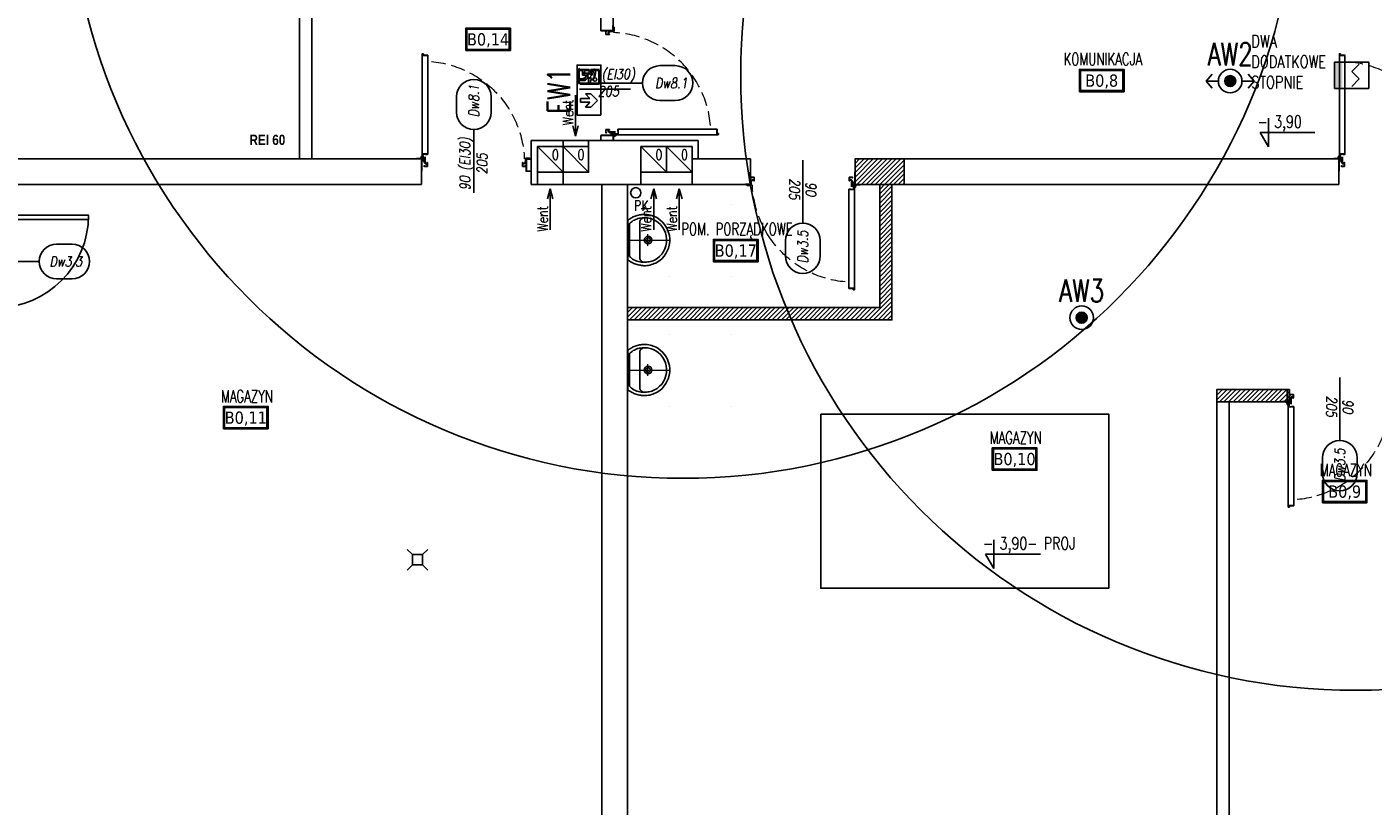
# Model space of a CAD drawing. Header units: millimetres. Extents: x 42924 to 92944, y -369470 to -179866.
# Tile 10 of 256: x 44876 to 46190, y -182211 to -181451. Entities that reach past the tile are written whole.
import ezdxf
from ezdxf.enums import TextEntityAlignment as Align

# ---------------------------------------------------------------- set-up
doc = ezdxf.new("R2010")
doc.units = ezdxf.units.MM
for name, pattern in [('CENTER', [0.6, 0.375, -0.075, 0.075, -0.075]), ('DOT', [6.35, 0, -6.35]), ('Hidden Line', [391.222223, 282.222223, -109])]:
    doc.linetypes.add(name, pattern=pattern)
doc.layers.get('0').update_dxf_attribs({"color": 8})
for name, color, linetype in [('! WYPOSAŻENIE', 8, 'Continuous'), ('!! 0_ Istn-sciany', 8, 'Continuous'), ('!! 0_ Istn-widok', 8, 'Continuous'), ('!! 0_ Opis', 8, 'Continuous'), ('!! 0_Istn-armatura', 8, 'Continuous'), ('!! 0_Istn-drzwi', 8, 'Continuous'), ('!! 0_Istn-went', 8, 'Continuous'), ('!! 0_opis pionów', 8, 'Continuous'), ('!! 0_Opis_pom', 123, 'Continuous'), ('!! 1_drzwi-linia', 8, 'Continuous'), ('!! 1_hatch projektowane ściany', 8, 'Continuous'), ('!! 1_PROJ Sciany', 8, 'Continuous'), ('!! 2_drzwi opis', 8, 'Continuous'), ('!! 2_wypos-sanitarne', 8, 'Continuous'), ('E1', 2, 'Continuous'), ('E_0', 4, 'Continuous'), ('E_AW', 1, 'Continuous'), ('E_SSP', 2, 'Continuous')]:
    doc.layers.add(name, color=color, linetype=linetype)
doc.layers.add('!! 0_ramki', color=8, linetype='Continuous', plot=False)
doc.layers.add('E_SAP_ZASIĘG', color=150, linetype='Continuous', plot=False)
doc.styles.add('50', font='ROMANS.shx', dxfattribs={"width": 0.8, "height": 10})
doc.styles.add('ARCHETYP', font='romans.shx', dxfattribs={"height": 15})
doc.styles.add('ARIAL', font='tahoma.ttf')
doc.styles.add('ELE1', font='romans.shx', dxfattribs={"width": 0.8, "height": 18})
doc.styles.add('SIMPLEX', font='simplex.shx', dxfattribs={"width": 0.77})
doc.styles.add('STYLE7', font='ARIALNB.TTF')
doc.styles.add('TXT', font='simplex.shx')
pattern_1 = [(45, (-5641.5842, 13346.8645), (-2.24506403, 2.24506403), [])]

# ---------------------------------------------------------------- blocks, each defined once
blk = doc.blocks.new('A$C14D806DD')
at = {"layer": 'E_AW'}
h = blk.add_hatch(color=256, dxfattribs=at)
h.dxf.hatch_style = 1
h.paths.add_polyline_path([(5.4, 0, 1), (-5.4, 0, 1)])
at = {"layer": 'E_AW', "ltscale": 5}
for radius in [11.5, 5.36]:
    blk.add_circle((0, 0), radius, dxfattribs=at)
blk = doc.blocks.new('A$C35EE4757')
at = {"layer": 'E_AW'}
h = blk.add_hatch(color=256, dxfattribs=at)
h.dxf.hatch_style = 1
h.paths.add_polyline_path([(5.4, 0, 1), (-5.4, 0, 1)])
for p, q in [((-17.5, 6.9), (-23.4, 0)), ((-11.5, 0), (-23.4, 0)), ((-17.5, -6.9), (-23.4, 0)), ((23.4, 0), (11.5, 0)), ((17.5, 6.9), (23.4, 0)), ((17.5, -6.9), (23.4, 0))]:
    blk.add_line(p, q, dxfattribs=at)
at = {"layer": 'E_AW', "ltscale": 5}
for radius in [11.5, 5.36]:
    blk.add_circle((0, 0), radius, dxfattribs=at)
blk = doc.blocks.new('A$C19D82A3D')
for points in [[(-5, 10), (-10, 15)], [(5, 10), (10, 15)], [(-5, 0), (-10, -5)], [(5, 0), (10, -5)]]:
    blk.add_lwpolyline(points)
blk.add_lwpolyline([(-5, 10), (5, 10), (5, 0), (-5, 0)], close=True)
blk = doc.blocks.new('zaw-dr-90-p')
at = {"color": 2, "linetype": 'CENTER', "ltscale": 0.2}
for p, q in [((12, 0), (-12, 0)), ((0, 12), (0, -12)), ((24, 24), (31, 24)), ((24, 19), (31, 19))]:
    blk.add_line(p, q, dxfattribs=at)
at = {"ltscale": 0.2}
for p, q in [((10, 12), (6, 12)), ((10, 0), (10, 6))]:
    blk.add_line(p, q, dxfattribs=at)
blk.add_lwpolyline([(0, 6), (23, 6, 0.414214), (28, 11), (28, 31), (24, 31), (24, 11, -0.414214), (23, 10), (0, 10, 4.561698), (8, 6), (5, 4)], format="xyb", dxfattribs=at)
blk.add_lwpolyline([(0, 0), (-2, 0), (-2, 0), (0, 0), (0, 3), (0, 3), (0, 0), (3, 0), (3, 0), (0, 0), (0, -3), (0, -3)], close=True)
blk.add_lwpolyline([(10, 10), (10, 39), (6, 39), (6, 10)], dxfattribs=at)
blk.add_circle((0, 0), 6.5, dxfattribs=at)
blk = doc.blocks.new('drzwi 90- sc 12')
for p, q in [((-13620.3, 20410.2), (-13620.3, 20313.8)), ((-13614.9, 20409.9), (-13620.3, 20409.9)), ((-13616.1, 20410.3), (-13620.2, 20410.3)), ((-13616.1, 20410.3), (-13620, 20410.3)), ((-13618.2, 20410.3), (-13616.2, 20410.3)), ((-13618.2, 20410.3), (-13616.2, 20410.3)), ((-13616.1, 20410.3), (-13616.1, 20411.5)), ((-13616.1, 20411.5), (-13615, 20411.5)), ((-13614.9, 20411.4), (-13614.9, 20313.8)), ((-13715.6, 20308.3), (-13715.6, 20308.6)), ((-13715.6, 20307.7), (-13715.6, 20308.6)), ((-13715.6, 20307.8), (-13715.6, 20308.6)), ((-13620.3, 20313.5), (-13620.3, 20318)), ((-13614.9, 20313.8), (-13620.3, 20313.8)), ((-13618.2, 20313.4), (-13620.2, 20313.4)), ((-13618.2, 20313.7), (-13618.2, 20313.4)), ((-13618.2, 20313.7), (-13616.4, 20313.7)), ((-13617.8, 20311.1), (-13617.8, 20305.7)), ((-13617.8, 20311.1), (-13617.8, 20305.7)), ((-13616.2, 20309.9), (-13617.4, 20309.9)), ((-13616.2, 20309.9), (-13616.2, 20311)), ((-13615.9, 20313.2), (-13615.9, 20312.2)), ((-13615.9, 20312.2), (-13615, 20312.2)), ((-13614.9, 20312.3), (-13614.9, 20318)), ((-13715.8, 20302), (-13716.3, 20302)), ((-13715.6, 20307.7), (-13715.4, 20307.7)), ((-13616.8, 20302), (-13616.3, 20302))]:
    blk.add_line(p, q)
for points in [[(-13665.3, 20285), (-13665.3, 20325.8)], [(-13615.6, 20309.6), (-13615.3, 20309.6), (-13615.3, 20309.8), (-13616.3, 20309.8), (-13616.3, 20309.6), (-13615.9, 20309.6)]]:
    blk.add_lwpolyline(points)
at = {"lineweight": 30}
for points in [[(-13716.3, 20308.9), (-13721.3, 20308.9)], [(-13716.3, 20308.9), (-13716.3, 20296.9)], [(-13614.3, 20308.9), (-13609.3, 20308.9)], [(-13614.3, 20308.9), (-13614.3, 20296.9)]]:
    blk.add_lwpolyline(points, dxfattribs=at)
at = {"ltscale": 0.2}
for points in [[(-13715.6, 20307.5), (-13715.6, 20309.5, 0.414214), (-13715.9, 20309.8), (-13719.4, 20309.8, 0.414214), (-13719.8, 20309.5), (-13719.8, 20308.9), (-13719.6, 20308.9), (-13719.6, 20309.5, -0.414214), (-13719.4, 20309.6), (-13717, 20309.6)], [(-13717, 20309.6), (-13715.9, 20309.6, -0.414214), (-13715.7, 20309.5), (-13715.7, 20307.5)], [(-13615.9, 20309.6), (-13616.6, 20309.6, 0.414214), (-13616.8, 20309.5), (-13616.8, 20305.6, -0.414214), (-13617.1, 20305.2), (-13617.6, 20305.2, 0.414214), (-13617.7, 20305.1), (-13617.7, 20304.5, -0.414214), (-13618.1, 20304.1), (-13619.3, 20304.1, -0.414214), (-13619.6, 20304.5), (-13619.6, 20305.1, 1), (-13619.8, 20305.1), (-13619.8, 20302, 0.414214), (-13619.6, 20301.8), (-13617.1, 20301.8, 0.414214), (-13616.9, 20302), (-13616.9, 20302.5), (-13616.8, 20302.5), (-13616.8, 20302, -0.414214), (-13617.1, 20301.6), (-13619.6, 20301.6, -0.414214), (-13620, 20302), (-13620, 20305.1, -1), (-13619.4, 20305.1), (-13619.4, 20304.5, 0.414214), (-13619.3, 20304.3), (-13618.1, 20304.3, 0.414214), (-13617.9, 20304.5), (-13617.9, 20305.1, -0.414214), (-13617.6, 20305.4), (-13617.1, 20305.4, 0.414214), (-13617, 20305.6), (-13617, 20309.5, -0.414214), (-13616.6, 20309.8), (-13613.1, 20309.8, -0.414214), (-13612.8, 20309.5), (-13612.8, 20308.9), (-13612.9, 20308.9), (-13612.9, 20309.5, 0.414214), (-13613.1, 20309.6), (-13615.6, 20309.6)], [(-13715.7, 20307.8), (-13715.7, 20305.6, 0.414214), (-13715.4, 20305.2), (-13715, 20305.2, -0.414214), (-13714.8, 20305.1), (-13714.8, 20304.5, 0.414214), (-13714.5, 20304.1), (-13713.3, 20304.1, 0.414214), (-13712.9, 20304.5), (-13712.9, 20305.1, -1), (-13712.7, 20305.1), (-13712.7, 20302, -0.414214), (-13712.9, 20301.8), (-13715.4, 20301.8, -0.414214), (-13715.6, 20302), (-13715.6, 20302.5), (-13715.8, 20302.5), (-13715.8, 20302, 0.414214), (-13715.4, 20301.6), (-13712.9, 20301.6, 0.414214), (-13712.6, 20302), (-13712.6, 20305.1, 1), (-13713.1, 20305.1), (-13713.1, 20304.5, -0.414214), (-13713.3, 20304.3), (-13714.5, 20304.3, -0.414214), (-13714.6, 20304.5), (-13714.6, 20305.1, 0.414214), (-13715, 20305.4), (-13715.4, 20305.4, -0.414214), (-13715.6, 20305.6), (-13715.6, 20307.6)]]:
    blk.add_lwpolyline(points, format="xyb", dxfattribs=at)
blk.add_lwpolyline([(-13616.8, 20308.8), (-13617, 20308.8), (-13617, 20307.4), (-13616.8, 20307.4)], close=True)
at = {"linetype": 'Hidden Line', "lineweight": 9, "ltscale": 0.05}
blk.add_arc((-13615.5, 20305.1), 99.1, 94.8005, 177.6944, dxfattribs=at)
for centre, radius, start, end in [((-13620.2, 20410.2), 0.1, 90, 180), ((-13615, 20411.4), 0.1, 0, 90), ((-13620.2, 20313.5), 0.1, 180, 270), ((-13616.4, 20313.2), 0.5, 0, 90), ((-13616.3, 20311), 0.1, 0, 90), ((-13615, 20312.3), 0.1, 270, 0)]:
    blk.add_arc(centre, radius, start, end)
at = {"xscale": 0.09999999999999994, "yscale": 0.09999999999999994, "zscale": 0.09999999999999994, "rotation": 180.0000000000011}
blk.add_blockref('zaw-dr-90-p', (-13614.9, 20310.9), dxfattribs=at)
blk = doc.blocks.new('A$C527aaae0')
at = {"lineweight": 5}
for points in [[(0, 0), (0, -0.411)], [(0.186, -0.121), (0.186, -0.121)], [(0.186, -0.121), (0.186, -0.121)], [(-0.057, -0.198), (0.058, -0.198)]]:
    blk.add_lwpolyline(points, dxfattribs=at)
for points in [[(0.192, -0.001), (0.197, -0.009), (0.203, -0.017), (0.208, -0.025), (0.213, -0.033), (0.217, -0.04), (0.222, -0.048), (0.226, -0.056), (0.229, -0.064), (0.233, -0.073), (0.237, -0.084), (0.24, -0.095), (0.243, -0.106), (0.245, -0.117), (0.247, -0.128), (0.249, -0.139), (0.25, -0.15), (0.25, -0.162), (0.249, -0.177), (0.248, -0.192), (0.246, -0.207), (0.243, -0.221), (0.239, -0.236), (0.234, -0.25), (0.229, -0.264), (0.222, -0.278), (0.213, -0.294), (0.195, -0.319), (0.174, -0.341), (0.151, -0.361), (0.127, -0.378), (0.101, -0.391), (0.073, -0.401), (0.043, -0.408), (0.012, -0.411), (-0.019, -0.411), (-0.049, -0.406), (-0.079, -0.399), (-0.106, -0.388), (-0.132, -0.374), (-0.156, -0.357), (-0.179, -0.337), (-0.199, -0.314), (-0.217, -0.288), (-0.224, -0.275), (-0.23, -0.261), (-0.235, -0.247), (-0.24, -0.233), (-0.244, -0.218), (-0.247, -0.204), (-0.249, -0.189), (-0.25, -0.174), (-0.25, -0.159), (-0.249, -0.148), (-0.248, -0.137), (-0.246, -0.126), (-0.244, -0.115), (-0.242, -0.104), (-0.239, -0.093), (-0.236, -0.082), (-0.232, -0.071), (-0.228, -0.062), (-0.224, -0.054), (-0.22, -0.046), (-0.216, -0.038), (-0.211, -0.03), (-0.207, -0.023), (-0.202, -0.015), (-0.197, -0.007), (-0.192, -0.001)], [(0.161, -0.02), (0.162, -0.021), (0.163, -0.022), (0.164, -0.023), (0.165, -0.024), (0.166, -0.025), (0.167, -0.026), (0.168, -0.027), (0.169, -0.029), (0.174, -0.034), (0.182, -0.045), (0.189, -0.056), (0.195, -0.067), (0.201, -0.078), (0.205, -0.089), (0.209, -0.101), (0.212, -0.114), (0.214, -0.128), (0.215, -0.142), (0.216, -0.155), (0.216, -0.168), (0.216, -0.181), (0.215, -0.194), (0.213, -0.206), (0.21, -0.219), (0.207, -0.232), (0.201, -0.249), (0.187, -0.276), (0.17, -0.3), (0.15, -0.322), (0.126, -0.341), (0.1, -0.357), (0.071, -0.37), (0.04, -0.378), (0.007, -0.381), (-0.025, -0.38), (-0.055, -0.374), (-0.085, -0.365), (-0.112, -0.351), (-0.137, -0.333), (-0.159, -0.312), (-0.179, -0.288), (-0.195, -0.262), (-0.205, -0.237), (-0.209, -0.225), (-0.212, -0.212), (-0.214, -0.199), (-0.216, -0.186), (-0.216, -0.173), (-0.217, -0.16), (-0.216, -0.147), (-0.215, -0.134), (-0.213, -0.12), (-0.21, -0.106), (-0.205, -0.091), (-0.2, -0.076), (-0.193, -0.062), (-0.185, -0.049), (-0.177, -0.037), (-0.168, -0.027), (-0.159, -0.02)]]:
    blk.add_lwpolyline(points, close=True)
blk.add_lwpolyline([(0.215, -0.152), (0.213, -0.146), (0.21, -0.142), (0.207, -0.137), (0.204, -0.133), (0.2, -0.13), (0.196, -0.126), (0.19, -0.123), (0.184, -0.121), (-0.185, -0.121), (-0.191, -0.123), (-0.196, -0.126), (-0.2, -0.129), (-0.204, -0.133), (-0.208, -0.137), (-0.211, -0.141), (-0.214, -0.146), (-0.216, -0.152), (-0.216, -0.152)])
at = {"linetype": 'DOT'}
blk.add_lwpolyline([(-0.353, -0.411), (0.347, -0.411), (0.347, -1.011), (-0.353, -1.011)], close=True, dxfattribs=at)
for radius in [0.0371, 0.0219]:
    blk.add_circle((0, -0.2), radius)
blk = doc.blocks.new('1_ok-opis')
blk.add_line((0, 111.6), (0, 50))
for points in [[(-17, 128.6), (-17, 143.6)], [(17, 128.6), (17, 143.6)]]:
    blk.add_lwpolyline(points)
for centre, start, end in [((0, 143.6), 0, 180), ((0, 128.6), 180, 0)]:
    blk.add_arc(centre, 17, start, end)
at = {"style": 'ARCHETYP'}
for tag, height, rotation, p in [('NR', 12, 90, (0, 136.9)), ('NR', 12, 270, (0, 136.9)), ('SZEROKOŚĆ', 10, 90, (-8, 78.3)), ('WYSOKOŚĆ', 10, 270, (-8, 78.3)), ('WYSOKOŚĆ', 10, 90, (8, 78.3)), ('SZEROKOŚĆ', 10, 270, (8, 78.3))]:
    blk.add_attdef(tag, text='', height=height, rotation=rotation, dxfattribs=at).set_placement(p, align=Align.MIDDLE)
blk = doc.blocks.new('*U402')
at = {"layer": 'E_SSP'}
blk.add_hatch(color=256, dxfattribs=at).paths.add_polyline_path([(-2.05, -1.28), (-1.28, -1.28), (-1.28, 1.28), (-2.05, 1.28)])
for p, q in [((-0.36, 0.36), (0.36, 1.09)), ((-0.36, 0.36), (0.36, -0.36)), ((-0.36, -1.09), (0.36, -0.36))]:
    blk.add_line(p, q, dxfattribs=at)
blk.add_lwpolyline([(-2.05, -1.28), (1.28, -1.28), (1.28, 1.28), (-2.05, 1.28)], close=True, dxfattribs=at)
blk = doc.blocks.new('A$C407E493E')
at = {"layer": 'E_AW', "lineweight": 40}
for p, q in [((1.4, 30.9), (1.4, 43.7)), ((1.4, 43.7), (10, 43.7)), ((11.4, 43.7), (16, 43.7)), ((18, 43.7), (20.6, 43.7)), ((20.6, 43.7), (21.9, 45)), ((21.9, 45), (21.9, 36.9)), ((20.6, 30.9), (1.4, 30.9)), ((20.6, 30.9), (21.9, 32.2)), ((20.9, 35.8), (21.9, 36.9)), ((20.9, 33.9), (21.9, 34.9)), ((21.9, 34.9), (21.9, 32.2))]:
    blk.add_line(p, q, dxfattribs=at)
at = {"layer": 'E_AW'}
for p, q in [((11, 44.3), (6.6, 41.6)), ((6.6, 41.6), (6.6, 36.7)), ((8.4, 40.8), (11.8, 43)), ((12.5, 41), (8.4, 38.8)), ((8.4, 38.8), (8.4, 40.8)), ((11.8, 43), (11, 44.3)), ((16, 41), (12.5, 41)), ((18, 44.4), (16, 44.4)), ((16, 44.4), (16, 41)), ((18, 39), (18, 44.4)), ((7.9, 34.3), (10.2, 34.3)), ((10.2, 34.3), (10.2, 30.9)), ((10.2, 30.9), (12, 30.9)), ((10.4, 35.9), (12.5, 37)), ((12, 35.9), (10.4, 35.9)), ((12, 30.9), (12, 35.9)), ((12.5, 37), (15.3, 33.6)), ((16.3, 35.5), (13.7, 39)), ((13.7, 39), (18, 39)), ((15.3, 33.6), (20.6, 33.6)), ((20.6, 35.5), (16.3, 35.5)), ((20.6, 33.6), (20.6, 35.5)), ((20.9, 33.9), (20.9, 35.8)), ((3.5, 14.4), (9.9, 20.9)), ((9.9, 7.9), (3.5, 14.4)), ((9.9, 20.9), (15, 20.9)), ((15, 20.9), (10.8, 16.2)), ((10.8, 16.2), (19.8, 16.2)), ((19.8, 16.2), (19.8, 12.6)), ((15, 7.9), (9.9, 7.9)), ((19.8, 12.6), (10.8, 12.6)), ((10.8, 12.6), (15, 7.9))]:
    blk.add_line(p, q, dxfattribs=at)
blk.add_lwpolyline([(0, 0), (0, 48.8), (23.3, 48.8), (23.3, 0)], close=True, dxfattribs=at)
blk.add_circle((5.8, 34.7), 1.75, dxfattribs=at)
blk.add_arc((5.8, 34.7), 2.16, 349.4003, 69.1396, dxfattribs=at)

msp = doc.modelspace()

# ---------------------------------------------------------------- hatches: boundary and pattern name
at = {"layer": '!! 1_hatch projektowane ściany'}
h = msp.add_hatch(dxfattribs=at)
h.set_pattern_fill('ANSI31', color=256)
h.set_pattern_definition(pattern_1)
h.paths.add_polyline_path([(45732.12722, -181604.72377), (45684.12722, -181604.72377), (45684.12722, -181579.72377), (45732.12722, -181579.72377)])
h = msp.add_hatch(dxfattribs=at)
h.set_pattern_fill('ANSI31', color=256)
h.set_pattern_definition(pattern_1)
h.paths.add_polyline_path([(45462.12722, -181736.72377), (45462.12722, -181724.72377), (45708.12722, -181724.72377), (45708.12722, -181604.72377), (45720.12722, -181604.72377), (45720.12722, -181736.72377)])
h = msp.add_hatch(dxfattribs=at)
h.set_pattern_fill('ANSI31', color=256)
h.set_pattern_definition(pattern_1)
h.paths.add_polyline_path([(46108.12722, -181816.72281), (46037.12722, -181816.72185), (46037.12722, -181804.72377), (46108.12722, -181804.72473)])

# ---------------------------------------------------------------- linework, layer by layer
at = {"layer": '!! 0_ Istn-sciany'}
for points in [[(45436.12722, -181154.72377), (45436.12722, -181454.72377)], [(45448.12722, -181166.72377), (45448.12722, -181454.72377)], [(45142.12722, -181379.72377), (45142.12722, -181579.72377)], [(45154.12722, -181379.72377), (45154.12722, -181579.72377)], [(45448.12722, -181454.72377), (45436.12722, -181454.72377)], [(45399.12722, -181561.72377), (45368.12722, -181561.72377)], [(45368.12722, -181604.72377), (45368.12722, -181561.72377)], [(45399.12722, -181567.72377), (45399.12722, -181561.72377)], [(45436.12722, -181561.72377), (45424.12722, -181561.72377)], [(45424.12722, -181561.72377), (45424.12722, -181592.72377)], [(45436.12722, -181556.72377), (45436.12722, -181561.72377)], [(45448.12722, -181556.72377), (45436.12722, -181556.72377)], [(45448.12722, -181556.72377), (45448.12722, -181561.72377)], [(45531.12722, -181561.72377), (45448.12722, -181561.72377)], [(45531.12722, -181579.72377), (45531.12722, -181561.72377)], [(45399.12722, -181567.72377), (45374.12722, -181567.72377)], [(45374.12722, -181604.72377), (45374.12722, -181567.72377)], [(45525.12722, -181567.72377), (45475.12722, -181567.72377)], [(45475.12722, -181592.72377), (45475.12722, -181567.72377)], [(45525.12722, -181592.72377), (45525.12722, -181567.72377)], [(44562.12722, -181579.72377), (45142.12722, -181579.72377)], [(45154.12722, -181579.72377), (45261.12719, -181579.72377)], [(45261.12719, -181604.72377), (45261.12719, -181579.72377)], [(45368.12722, -181579.72376), (45363.12722, -181579.72376), (45363.12722, -181591.72376), (45368.12722, -181591.72376)], [(45531.12722, -181579.72377), (45582.12722, -181579.72377)], [(45582.12722, -181579.72377), (45582.12722, -181604.72377)], [(45732.12722, -181579.72377), (46156.12722, -181579.72377)], [(45732.12722, -181579.72377), (45732.12722, -181604.72377)], [(46156.12722, -181604.72377), (46156.12722, -181579.72377)], [(45424.12722, -181592.72377), (45399.12722, -181592.72377)], [(45399.12722, -181592.72377), (45399.12722, -181604.72377)], [(45475.12722, -181592.72377), (45475.12722, -181592.72377)], [(45475.12722, -181592.72377), (45475.12722, -181604.72377)], [(45525.12722, -181592.72377), (45525.12722, -181604.72377)], [(44854.12722, -181604.72377), (45261.12719, -181604.72377)], [(45368.12722, -181604.72377), (45374.12722, -181604.72377)], [(45399.12722, -181604.72377), (45437.12722, -181604.72377)], [(45437.12722, -181604.72377), (45437.12722, -182240.72377)], [(45462.12722, -181604.72377), (45475.12722, -181604.72377)], [(45462.12722, -181604.72377), (45462.12722, -182240.72377)], [(45525.12722, -181604.72377), (45582.12722, -181604.72377)], [(45732.12722, -181604.72377), (46037.12722, -181604.72377)], [(46049.12722, -181604.72377), (46156.12722, -181604.72377)], [(46037.12722, -181804.72377), (46037.12722, -182240.72377)], [(46049.12722, -181816.72377), (46049.12722, -182240.72377)]]:
    msp.add_lwpolyline(points, dxfattribs=at)
at = {"layer": '!! 0_ Istn-widok'}
for points in [[(45436.12722, -181561.72377), (45448.12722, -181561.72377)], [(45142.12722, -181579.72377), (45154.12722, -181579.72377)], [(45525.12722, -181579.72377), (45531.12722, -181579.72377)], [(45437.12722, -181604.72377), (45462.12722, -181604.72377)]]:
    msp.add_lwpolyline(points, dxfattribs=at)
at = {"layer": '!! 0_ Opis'}
for points in [[(46087.51769, -181539.89306), (46087.51769, -181567.89482)], [(46087.51769, -181567.89482), (46079.43428, -181553.89394)], [(46079.43428, -181553.89394), (46132.86849, -181553.89394)], [(45819.62777, -181951.28536), (45819.62777, -181979.28712)], [(45819.62777, -181979.28712), (45811.54436, -181965.28624)], [(45811.54436, -181965.28624), (45864.97856, -181965.28624)]]:
    msp.add_lwpolyline(points, dxfattribs=at)
at = {"layer": '!! 0_Istn-drzwi'}
for points in [[(45415.12722, -181505.72373), (45465.12722, -181505.72373)], [(45415.12722, -181511.72377), (45465.12722, -181511.72377)]]:
    msp.add_lwpolyline(points, dxfattribs=at)
msp.add_lwpolyline([(44936.12722, -181638.72377), (44846.12722, -181638.72377), (44846.12722, -181634.72377), (44936.12722, -181634.72377)], close=True, dxfattribs=at)
msp.add_arc((44846.12722, -181634.72377), 90, 270.00000004, 0.00000004, dxfattribs=at)
at = {"layer": '!! 0_Istn-went'}
for points in [[(45411.37979, -181517.50075), (45411.37979, -181557.54728)], [(45411.37979, -181557.54728), (45408.7003, -181547.54728)], [(45411.37979, -181557.54728), (45414.05928, -181547.54728)], [(45399.12722, -181561.72377), (45424.12722, -181561.72377)], [(45374.12722, -181567.72377), (45399.12722, -181592.72377)], [(45399.12722, -181567.72377), (45424.12722, -181592.72377)], [(45475.12722, -181567.72377), (45500.12722, -181592.72377)], [(45500.12722, -181567.72377), (45525.12722, -181592.72377)], [(45399.12722, -181604.72377), (45374.12722, -181604.72377)], [(45386.62722, -181608.7757), (45383.94773, -181618.7757)], [(45386.62722, -181648.82223), (45386.62722, -181608.7757)], [(45386.62722, -181608.7757), (45389.30671, -181618.7757)], [(45475.12722, -181604.72377), (45525.12722, -181604.72377)], [(45487.62722, -181608.7757), (45484.94773, -181618.7757)], [(45487.62722, -181648.82223), (45487.62722, -181608.7757)], [(45487.62722, -181608.7757), (45490.30671, -181618.7757)], [(45512.62722, -181608.7757), (45509.94773, -181618.7757)], [(45512.62722, -181648.82223), (45512.62722, -181608.7757)], [(45512.62722, -181608.7757), (45515.30671, -181618.7757)]]:
    msp.add_lwpolyline(points, dxfattribs=at)
for points in [[(45374.12722, -181592.72377), (45399.12722, -181592.72377), (45399.12722, -181567.72377), (45374.12722, -181567.72377)], [(45399.12722, -181592.72377), (45424.12722, -181592.72377), (45424.12722, -181567.72377), (45399.12722, -181567.72377)], [(45475.12722, -181592.72377), (45500.12722, -181592.72377), (45500.12722, -181567.72377), (45475.12722, -181567.72377)], [(45500.12722, -181592.72377), (45525.12722, -181592.72377), (45525.12722, -181567.72377), (45500.12722, -181567.72377)]]:
    msp.add_lwpolyline(points, close=True, dxfattribs=at)
at = {"layer": '!! 0_opis pionów'}
msp.add_circle((45470.12722, -181612.72377), 5, dxfattribs=at)
at = {"layer": '!! 0_Opis_pom', "ltscale": 0.7}
for points in [[(45304.25423, -181473.92611), (45347.77423, -181473.92611), (45347.77423, -181452.16611), (45304.25423, -181452.16611)], [(45305.34223, -181472.83811), (45346.68623, -181472.83811), (45346.68623, -181453.25411), (45305.34223, -181453.25411)], [(45903.03355, -181514.16418), (45946.55355, -181514.16418), (45946.55355, -181492.40418), (45903.03355, -181492.40418)], [(45904.12155, -181513.07618), (45945.46555, -181513.07618), (45945.46555, -181493.49218), (45904.12155, -181493.49218)], [(45545.96854, -181679.9924), (45589.48854, -181679.9924), (45589.48854, -181658.2324), (45545.96854, -181658.2324)], [(45547.05654, -181678.9044), (45588.40054, -181678.9044), (45588.40054, -181659.3204), (45547.05654, -181659.3204)], [(45067.82414, -181842.95209), (45111.34414, -181842.95209), (45111.34414, -181821.19209), (45067.82414, -181821.19209)], [(45068.91214, -181841.86409), (45110.25614, -181841.86409), (45110.25614, -181822.28009), (45068.91214, -181822.28009)], [(45817.98793, -181883.33269), (45861.50793, -181883.33269), (45861.50793, -181861.57269), (45817.98793, -181861.57269)], [(45819.07593, -181882.24469), (45860.41993, -181882.24469), (45860.41993, -181862.66069), (45819.07593, -181862.66069)], [(46140.13734, -181915.06053), (46183.65734, -181915.06053), (46183.65734, -181893.30053), (46140.13734, -181893.30053)], [(46141.22534, -181913.97253), (46182.56934, -181913.97253), (46182.56934, -181894.38853), (46141.22534, -181894.38853)]]:
    msp.add_lwpolyline(points, close=True, dxfattribs=at)
at = {"layer": '!! 0_ramki'}
msp.add_lwpolyline([(45650.71559, -181828.65993), (45931.71203, -181828.65993), (45931.71203, -181998.4353), (45650.71559, -181998.4353)], close=True, dxfattribs=at)
at = {"layer": '!! 1_hatch projektowane ściany'}
for points in [[(45462.12722, -181736.72377), (45462.12722, -181724.72377), (45708.12722, -181724.72377), (45708.12722, -181604.72377), (45720.12722, -181604.72377), (45720.12722, -181736.72377)], [(46106.12722, -181816.72185), (46037.12722, -181816.72185), (46037.12722, -181804.72377), (46106.12722, -181804.72377)]]:
    msp.add_lwpolyline(points, close=True, dxfattribs=at)
at = {"layer": '!! 1_PROJ Sciany'}
msp.add_lwpolyline([(45732.12722, -181604.72377), (45684.12722, -181604.72377), (45684.12722, -181579.72377), (45732.12722, -181579.72377)], close=True, dxfattribs=at)
for points in [[(45462.12722, -181724.72377), (45708.12722, -181724.72377), (45708.12722, -181604.72377)], [(45462.12722, -181736.72377), (45720.12722, -181736.72377), (45720.12722, -181604.72377)], [(46037.12722, -181604.72377), (46049.12722, -181604.72377)], [(46108.12722, -181804.72377), (46037.12722, -181804.72377)], [(46108.12722, -181816.72377), (46108.12722, -181804.72377)], [(46108.12722, -181816.72377), (46049.12722, -181816.72377)]]:
    msp.add_lwpolyline(points, dxfattribs=at)
at = {"layer": 'E_SAP_ZASIĘG'}
for centre in [(45516.33676, -181291.23744), (46172.51188, -181498.06894)]:
    msp.add_circle(centre, 600, dxfattribs=at)

# ---------------------------------------------------------------- block references
at = {"layer": '!! 0_Istn-armatura', "xscale": -1, "rotation": 270}
msp.add_blockref('A$C19D82A3D', (45252.12722, -181970.72377), dxfattribs=at)
at = {"layer": '!! 1_drzwi-linia'}
for p, rotation in [((25139.2042, -195170.99535), 270.000005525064), ((32491.85752, -161507.79943), 180)]:
    msp.add_blockref('drzwi 90- sc 12', p, dxfattribs=dict(at, rotation=rotation))
at = {"layer": '!! 1_drzwi-linia', "xscale": -1}
for p, rotation in [((31646.85564, -201888.64679), 359.999994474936), ((59298.39684, -161295.79943), 180)]:
    msp.add_blockref('drzwi 90- sc 12', p, dxfattribs=dict(at, rotation=rotation))
msp.add_blockref('drzwi 90- sc 12', (32541.85752, -201888.64811), dxfattribs=at)
at = {"layer": '!! 2_drzwi opis'}
ref = msp.add_blockref('1_ok-opis', (45365.12684, -181505.72372), dxfattribs=dict(at, xscale=-1, rotation=269.9999963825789))
ref.add_attrib('WYSOKOŚĆ', '90 (EI30)', dxfattribs={"layer": '0', "height": 10, "rotation": 359.99999638, "style": '50', "oblique": 10, "width": 0.8}).set_placement((45443.41769, -181497.72373), align=Align.MIDDLE)
ref.add_attrib('SZEROKOŚĆ', '205', dxfattribs={"layer": '0', "height": 10, "rotation": 359.99999638, "style": '50', "oblique": 10, "width": 0.8}).set_placement((45443.41769, -181513.72373), align=Align.MIDDLE)
ref.add_attrib('NR', 'Dw8.1', dxfattribs={"layer": '0', "height": 10, "rotation": 359.99999638, "style": '50', "oblique": 10, "width": 0.8}).set_placement((45504.78183, -181505.72373), align=Align.MIDDLE)
ref = msp.add_blockref('1_ok-opis', (45312.12726, -181662.72415), dxfattribs=dict(at, xscale=-1, rotation=359.9999963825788))
ref.add_attrib('WYSOKOŚĆ', '90 (EI30)', dxfattribs={"layer": '0', "height": 10, "rotation": 89.99999638, "style": '50', "oblique": 10, "width": 0.8}).set_placement((45304.12726, -181584.4333), align=Align.MIDDLE)
ref.add_attrib('SZEROKOŚĆ', '205', dxfattribs={"layer": '0', "height": 10, "rotation": 89.99999638, "style": '50', "oblique": 10, "width": 0.8}).set_placement((45320.12726, -181584.4333), align=Align.MIDDLE)
ref.add_attrib('NR', 'Dw8.1', dxfattribs={"layer": '0', "height": 10, "rotation": 89.99999638, "style": '50', "oblique": 10, "width": 0.8}).set_placement((45312.12727, -181523.06915), align=Align.MIDDLE)
ref = msp.add_blockref('1_ok-opis', (45633.12718, -181530.75832), dxfattribs=dict(at, rotation=180.0000036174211))
ref.add_attrib('WYSOKOŚĆ', '205', dxfattribs={"layer": '0', "height": 10, "rotation": 90.00000362, "style": '50', "oblique": 10, "text_generation_flag": 6, "width": 0.8}).set_placement((45625.12718, -181609.04917), align=Align.MIDDLE)
ref.add_attrib('SZEROKOŚĆ', '90', dxfattribs={"layer": '0', "height": 10, "rotation": 90.00000362, "style": '50', "oblique": 10, "text_generation_flag": 6, "width": 0.8}).set_placement((45641.12718, -181609.04917), align=Align.MIDDLE)
ref.add_attrib('NR', 'Dw3.5', dxfattribs={"layer": '0', "height": 10, "rotation": 90.00000362, "style": '50', "oblique": 10, "width": 0.8}).set_placement((45633.12718, -181665.56524), align=Align.MIDDLE)
ref = msp.add_blockref('1_ok-opis', (44776.42983, -181679.72376), dxfattribs=dict(at, xscale=-1, rotation=269.9999963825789))
ref.add_attrib('WYSOKOŚĆ', '90 ', dxfattribs={"layer": '0', "height": 10, "rotation": 359.99999638, "style": '50', "oblique": 10, "width": 0.8}).set_placement((44854.72068, -181671.72377), align=Align.MIDDLE)
ref.add_attrib('SZEROKOŚĆ', '205', dxfattribs={"layer": '0', "height": 10, "rotation": 359.99999638, "style": '50', "oblique": 10, "width": 0.8}).set_placement((44854.72068, -181687.72377), align=Align.MIDDLE)
ref.add_attrib('NR', 'Dw3.3', dxfattribs={"layer": '0', "height": 10, "rotation": 359.99999638, "style": '50', "oblique": 10, "width": 0.8}).set_placement((44913.94705, -181679.72377), align=Align.MIDDLE)
ref = msp.add_blockref('1_ok-opis', (46157.12718, -181742.75832), dxfattribs=dict(at, rotation=180.0000036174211))
ref.add_attrib('WYSOKOŚĆ', '205', dxfattribs={"layer": '0', "height": 10, "rotation": 90.00000362, "style": '50', "oblique": 10, "text_generation_flag": 6, "width": 0.8}).set_placement((46149.12718, -181821.04917), align=Align.MIDDLE)
ref.add_attrib('SZEROKOŚĆ', '90', dxfattribs={"layer": '0', "height": 10, "rotation": 90.00000362, "style": '50', "oblique": 10, "text_generation_flag": 6, "width": 0.8}).set_placement((46165.12718, -181821.04917), align=Align.MIDDLE)
ref.add_attrib('NR', 'Dw3.5', dxfattribs={"layer": '0', "height": 10, "rotation": 90.00000362, "style": '50', "oblique": 10, "width": 0.8}).set_placement((46157.12718, -181878.11536), align=Align.MIDDLE)
at = {"layer": '!! 2_wypos-sanitarne', "xscale": 100, "yscale": 100, "zscale": 100, "rotation": 90}
for p in [(45462.12722, -181658.82881), (45462.12722, -181785.60439)]:
    msp.add_blockref('A$C527aaae0', p, dxfattribs=at)
at = {"layer": 'E_0', "xscale": -1}
msp.add_blockref('A$C407E493E', (45436.1272, -181536.95919), dxfattribs=at)
at = {"layer": 'E_0'}
for name, p in [('A$C35EE4757', (46050.15347, -181503.79453)), ('A$C14D806DD', (45905.29116, -181734.57342))]:
    msp.add_blockref(name, p, dxfattribs=at)
at = {"layer": 'E_SSP', "xscale": 9.999999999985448, "yscale": 9.999999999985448, "zscale": 9.999999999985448}
msp.add_blockref('*U402', (46172.51188, -181498.06894), dxfattribs=at)

# ---------------------------------------------------------------- texts
at = {"layer": '! WYPOSAŻENIE', "insert": (45093.13682, -181556.08415), "char_height": 10, "attachment_point": 1, "style": 'STYLE7'}
msp.add_mtext_dynamic_manual_height_columns('REI 60', width=58.1261145, gutter_width=75, heights=[0], dxfattribs=at)
at = {"layer": '!! 0_ Opis', "style": 'SIMPLEX', "width": 0.75}
for s, p in [('- 3,90', (46076.83024, -181549.31582)), ('- 3,90- PROJ', (45808.94032, -181960.70812))]:
    msp.add_text(s, height=12, dxfattribs=at).set_placement(p)
at = {"layer": '!! 0_ Opis', "insert": (46070.8238, -181458.9075), "char_height": 12, "attachment_point": 1, "style": 'SIMPLEX'}
msp.add_mtext_dynamic_manual_height_columns('DWA DODATKOWE STOPNIE', width=46.7031119, gutter_width=75, heights=[0], dxfattribs=at)
at = {"layer": '!! 0_Istn-went', "style": 'ARCHETYP', "width": 0.8}
for s, rotation, p in [('Went', 89.99999996, (45409.04956, -181546.87753)), ('0', 0.00000004, (45388.28865, -181580.54624)), ('0', 0.00000004, (45413.28865, -181580.54624)), ('0', 0.00000004, (45489.28865, -181580.54624)), ('0', 0.00000004, (45514.28865, -181580.54624)), ('Went', 89.99999996, (45384.29699, -181650.60911)), ('Went', 89.99999996, (45485.29699, -181650.60911)), ('Went', 89.99999996, (45510.29699, -181650.60911))]:
    msp.add_text(s, height=10, rotation=rotation, dxfattribs=at).set_placement(p)
at = {"layer": '!! 0_opis pionów', "style": 'ARCHETYP', "width": 0.8}
msp.add_text('PK', height=10, rotation=0.00000004, dxfattribs=at).set_placement((45468.34533, -181630.17711))
at = {"layer": '!! 0_Opis_pom', "ltscale": 0.7, "style": 'TXT', "width": 0.7}
for s, p in [('KOMUNIKACJA', (45925.90869, -181488.35787)), ('POM. PORZĄDKOWE', (45568.84367, -181654.18609)), ('MAGAZYN', (45090.69927, -181817.14577)), ('MAGAZYN', (45840.86306, -181857.52638)), ('MAGAZYN', (46163.01247, -181889.25421))]:
    msp.add_text(s, height=12, dxfattribs=at).set_placement(p, align=Align.CENTER)
at = {"layer": '!! 0_Opis_pom', "ltscale": 0.7, "style": 'ARIAL'}
for tag, p in [('B0,14', (45326.01423, -181463.04611)), ('B0,8', (45924.79355, -181503.28418)), ('B0,17', (45567.72854, -181669.1124)), ('B0,11', (45089.58414, -181832.07209)), ('B0,10', (45839.74793, -181872.45269)), ('B0,9', (46161.89734, -181904.18053))]:
    msp.add_attdef(tag, text='', height=11.968, dxfattribs=at).set_placement(p, align=Align.MIDDLE_CENTER)
at = {"layer": 'E1', "style": 'ELE1', "width": 0.75}
for s, p in [('AW2', (46050.15347, -181477.4283)), ('AW3', (45905.29116, -181708.20719))]:
    msp.add_text(s, height=22, dxfattribs=at).set_placement(p, align=Align.MIDDLE_CENTER)
msp.add_text('EW1', height=22, rotation=90, dxfattribs=at).set_placement((45395.13234, -181513.32019), align=Align.MIDDLE_CENTER)

doc.saveas('drawing.dxf')
